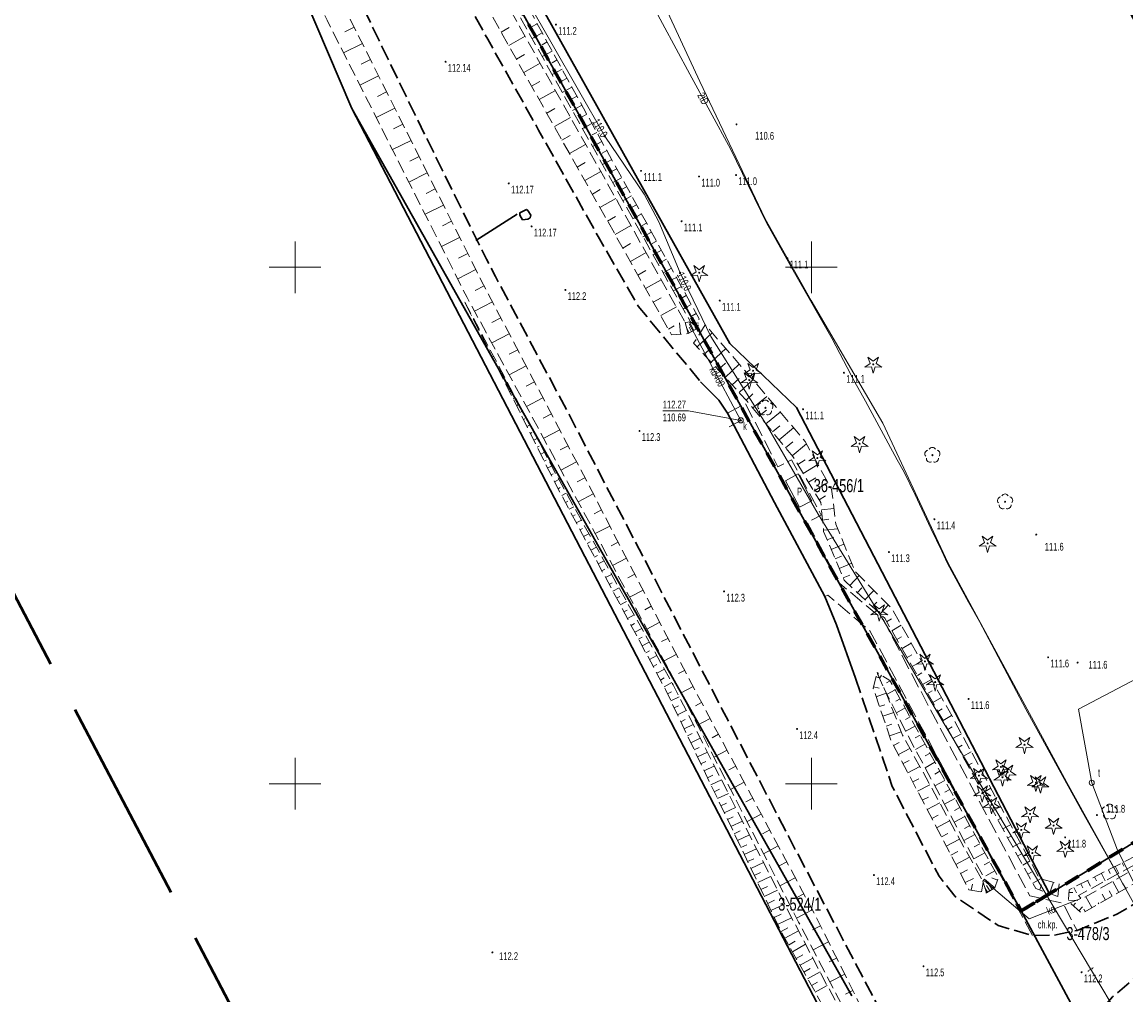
# Model space of a CAD drawing. Header units: metres. Extents: x 7531673 to 7533164, y 5721297 to 5724010.
# Tile 29 of 58: x 7532524 to 7532630, y 5722280 to 5722374. Entities that reach past the tile are written whole.
import ezdxf
from ezdxf.enums import TextEntityAlignment as Align

# ---------------------------------------------------------------- set-up
doc = ezdxf.new("R2010")
doc.units = ezdxf.units.M
for name, pattern in [('2_14', [1, -1]), ('2_KTJZ01', [2, 1.5, -0.5]), ('2_PTRW01', [1, 0.5, -0.5]), ('4_1', [0]), ('4_SUPK_01', [0]), ('4_SUPT_01', [0]), ('GAO', [2.5, 1.5, -1]), ('GDE', [0]), ('GUZ', [1, 0.5, -0.5]), ('L_0_05', [1.75, 1.25, -0.5]), ('L_0_06', [2, 1.5, -0.5]), ('L_0_09', [2.5, 2, -0.5])]:
    doc.linetypes.add(name, pattern=pattern)
doc.layers.get('0').update_dxf_attribs({"color": 252})
for name, color, linetype, lineweight in [('chodnik', 252, 'L_0_06', 18), ('Dzialki', 80, 'GDE', 30), ('EPGPO_L_0', 204, 'GAO', 70), ('jezdnia', 252, 'L_0_06', 18), ('k', 252, 'Continuous', 18), ('kraweznik', 252, 'Continuous', 25), ('KTJZ_L_0', 252, '2_KTJZ01', 18), ('Numery_dzialek', 80, 'Continuous', 30), ('odwodnienie_liniowe', 24, 'L_0_BB', 18), ('opis', 7, 'Continuous', 18), ('PTRW_L_1', 252, 'Continuous', 18), ('RTPW_T_0', 252, 'Continuous', 15), ('skarpa_nieumocniona', 252, 'L_0_05', 18), ('skarpa_umocniona', 252, 'Continuous', 18), ('SUPK_E_T_0', 24, 'Continuous', 15), ('SUPK_L_0', 24, '4_SUPK_01', 18), ('SUPT_E_T_0', 30, 'Continuous', 15), ('SUPT_L_0', 30, '4_SUPT_01', 18), ('SUTK_T_0', 252, 'Continuous', 18), ('SUTT_T_0', 30, 'Continuous', 18), ('SUUK_E_T_9', 34, 'Continuous', 15), ('SUUK_T_2', 34, 'Continuous', 18), ('SUUT_E_T_9', 30, 'Continuous', 15), ('SUUT_T_1', 30, 'Continuous', 18), ('SUXX_T_6', 7, 'Continuous', 18), ('Uzytki', 252, 'GUZ', 18), ('wiata_przystankowa', 7, 'Continuous', 18), ('wysokosci_naturalne', 7, 'Continuous', 18), ('wysokosci_sztuczne', 7, 'Continuous', 18)]:
    doc.layers.add(name, color=color, linetype=linetype, lineweight=lineweight)
doc.layers.add('zakres', color=7, linetype='L_0_09', lineweight=50, true_color=0xff05ff)
doc.styles.get("Standard").update_dxf_attribs({"font": 'arial.ttf'})
doc.linetypes.add('L_0_BB', pattern='A,-0.4,[5,113 e2 pomiar.shx,S=0.05,R=0,X=0,Y=0]', length=0.4)

# ---------------------------------------------------------------- blocks, each defined once
blk = doc.blocks.new('2_RTPW01')
at = {"linetype": 'Continuous'}
blk.add_circle((0, 0), 0.045, dxfattribs=at)
blk = doc.blocks.new('4_SUPS01_05')
at = {"linetype": 'Continuous'}
blk.add_circle((0, 0), 0.0625, dxfattribs=at)
blk = doc.blocks.new('4_SUPS01_07')
at = {"linetype": 'Continuous'}
blk.add_circle((0, 0), 0.0625, dxfattribs=at)
blk = doc.blocks.new('4_SUUS15_05')
at = {"linetype": 'Continuous'}
blk.add_circle((0, 0), 0.25, dxfattribs=at)
blk = doc.blocks.new('4_SUUS15_07')
at = {"linetype": 'Continuous'}
blk.add_circle((0, 0), 0.25, dxfattribs=at)
blk = doc.blocks.new('4_SUXX')
at = {"linetype": 'Continuous'}
blk.add_line((0, -0.25), (0, 0.25), dxfattribs=at)
blk = doc.blocks.new('L_0_BB_1')
at = {"color": 0, "linetype": 'Continuous', "lineweight": 13, "flags": 128}
blk.add_lwpolyline([(0, -0.5), (0, 0.5)], dxfattribs=at)
blk = doc.blocks.new('OBOP01_01')
at = {"linetype": 'Continuous', "lineweight": 18}
blk.add_hatch(color=0, dxfattribs=at).paths.add_polyline_path([(0, -0.1, 1), (0, 0.1, 1)])
at = {"color": 0, "linetype": 'Continuous', "lineweight": 18, "flags": 128}
blk.add_lwpolyline([(0, -1.74), (-0.35, -0.48), (-1.65, -0.54), (-0.57, 0.18), (-1.02, 1.4), (0, 0.6), (1.02, 1.4), (0.57, 0.18), (1.65, -0.54), (0.35, -0.48), (0, -1.74)], dxfattribs=at)
at = {"color": 0, "linetype": 'Continuous', "lineweight": 18}
blk.add_circle((0, 0), 0.1, dxfattribs=at)
blk = doc.blocks.new('OBOP02_01')
at = {"linetype": 'Continuous', "lineweight": 18}
blk.add_hatch(color=0, dxfattribs=at).paths.add_polyline_path([(0, -0.1, 1), (0, 0.1, 1)])
at = {"color": 0, "linetype": 'Continuous', "lineweight": 18}
blk.add_circle((0, 0), 0.1, dxfattribs=at)
for centre, radius, start, end in [((-0.77, 0.25), 0.7, 101.6336, 222.6627), ((0, 0.8), 0.7, 29.8459, 150.1541), ((0.77, 0.25), 0.7, 317.3373, 78.3664), ((-0.46, -0.64), 0.71, 174.3693, 292.5572), ((0.46, -0.64), 0.71, 247.4428, 5.6307)]:
    blk.add_arc(centre, radius, start, end, dxfattribs=at)
blk = doc.blocks.new('RTPW01')
at = {"linetype": 'Continuous', "lineweight": 13}
blk.add_hatch(color=0, dxfattribs=at).paths.add_polyline_path([(0, -0.09, 1), (0, 0.09, 1)])
at = {"color": 0, "linetype": 'Continuous', "lineweight": 13}
blk.add_circle((0, 0), 0.0906, dxfattribs=at)
blk = doc.blocks.new('RTPW02')
at = {"linetype": 'Continuous', "lineweight": 13}
blk.add_hatch(color=0, dxfattribs=at).paths.add_polyline_path([(0, -0.09, 1), (0, 0.09, 1)])
at = {"color": 0, "linetype": 'Continuous', "lineweight": 13}
blk.add_circle((0, 0), 0.0906, dxfattribs=at)

msp = doc.modelspace()

# ---------------------------------------------------------------- linework, layer by layer
at = {"layer": 'chodnik', "color": 252, "lineweight": 18, "flags": 128}
for points in [[(7532591.87, 5722335.89), (7532593.62, 5722336.81), (7532596.76, 5722330.68), (7532598.08, 5722331.36), (7532600.96, 5722325.99), (7532599.6, 5722325.29), (7532602.76, 5722319.39), (7532606.97, 5722315.86), (7532612.31, 5722305.7), (7532621.15, 5722289.15), (7532624.35, 5722288.45), (7532625.73, 5722285.81)], [(7532621.41, 5722285.3), (7532619.75, 5722288.42), (7532611.04, 5722304.76), (7532605.67, 5722314.82), (7532601.61, 5722318.25), (7532601.29, 5722318.12)]]:
    msp.add_lwpolyline(points, dxfattribs=at)
at = {"layer": 'Dzialki'}
for p, q in [((7532592.11, 5722342.63), (7532527.07, 5722458.84)), ((7532562.9, 5722391.02), (7532620.32, 5722287.7)), ((7532555.49, 5722365.36), (7532548.18, 5722382.52)), ((7532603.93, 5722279.47), (7532555.49, 5722365.36)), ((7532555.49, 5722365.36), (7532603.96, 5722272.23)), ((7532598.57, 5722336.41), (7532592.11, 5722342.63)), ((7532623.06, 5722289.36), (7532598.57, 5722336.41)), ((7532632.6, 5722295.14), (7532623.06, 5722289.36)), ((7532623.06, 5722289.36), (7532620.32, 5722287.7)), ((7532620.32, 5722287.7), (7532627.23, 5722274.86))]:
    msp.add_line(p, q, dxfattribs=at)
at = {"layer": 'EPGPO_L_0', "linetype": 'GAO'}
for p, q in [((7532562.9, 5722391.02), (7532620.32, 5722287.7)), ((7532620.32, 5722287.7), (7532736.44, 5722358.1)), ((7532623.06, 5722289.36), (7532620.32, 5722287.7))]:
    msp.add_line(p, q, dxfattribs=at)
at = {"layer": 'jezdnia', "color": 251, "lineweight": 30, "flags": 128}
for points in [[(7532144.01, 5723175.21), (7532155.76, 5723152.94), (7532168.7, 5723128.19), (7532182.31, 5723102.41), (7532194.47, 5723079.23), (7532202.46, 5723064.01), (7532210.49, 5723048.62), (7532221.06, 5723028.65), (7532227.64, 5723016.17), (7532246.34, 5722980.72), (7532257.79, 5722959.03), (7532270.63, 5722934.77), (7532282.33, 5722912.62), (7532295.34, 5722888.02), (7532312.1, 5722856.4), (7532321.26, 5722839.02), (7532331.45, 5722819.68), (7532342.89, 5722798.17), (7532354.92, 5722775.31), (7532372.54, 5722742.03), (7532384.06, 5722720.15), (7532394.1, 5722701.22), (7532400.58, 5722688.99), (7532401.01, 5722688.15), (7532412.82, 5722665.8), (7532424.3, 5722644.09), (7532435.61, 5722622.71), (7532446.73, 5722601.75), (7532458.11, 5722580.18), (7532470.06, 5722557.58), (7532482.2, 5722534.57), (7532492.66, 5722514.76), (7532501.35, 5722498.33), (7532513.72, 5722474.97), (7532523.07, 5722457.35), (7532533.17, 5722438.19), (7532544.39, 5722416.98), (7532555.35, 5722396.19), (7532555.41, 5722396.05), (7532559.52, 5722388.58), (7532564.33, 5722379.89), (7532564.69, 5722379.25), (7532568.67, 5722372.06), (7532573.59, 5722363.27), (7532579.36, 5722352.97), (7532583.23, 5722346.24), (7532589.26, 5722338.92)], [(7532617.08, 5722258.26), (7532614.15, 5722263.69), (7532608.62, 5722274.38), (7532604.74, 5722281.75), (7532598.63, 5722293.3), (7532591.34, 5722307.27), (7532584.12, 5722321.19), (7532576.54, 5722335.73), (7532569.41, 5722349.09), (7532568.55, 5722350.78), (7532565.6, 5722356.67), (7532560.78, 5722366.49), (7532556.81, 5722374.68), (7532556.51, 5722375.32), (7532552.38, 5722383.77), (7532548.35, 5722392.05), (7532548.26, 5722392.2), (7532537.21, 5722413.25), (7532526.05, 5722434.31), (7532515.77, 5722453.81), (7532506.62, 5722471.04), (7532493.84, 5722495.26), (7532485.47, 5722511.03), (7532474.97, 5722530.92), (7532462.83, 5722553.9), (7532450.84, 5722576.6), (7532439.72, 5722597.63), (7532428.42, 5722619), (7532417.29, 5722640.04), (7532405.47, 5722662.39), (7532394.18, 5722683.74), (7532376.97, 5722716.29), (7532365.35, 5722738.22), (7532359.68, 5722749.07), (7532347.98, 5722771.21), (7532335.72, 5722794.35), (7532324.06, 5722816.35), (7532314.09, 5722835.15), (7532304.88, 5722852.71), (7532288.18, 5722884.36), (7532275.18, 5722908.84), (7532263.14, 5722931.64), (7532250.74, 5722954.99), (7532238.99, 5722977.22), (7532220.85, 5723011.65), (7532214.02, 5723024.62), (7532203.45, 5723044.66), (7532195.36, 5723060.09), (7532187.44, 5723075.14), (7532175.36, 5723098.19), (7532161.65, 5723124.23), (7532148.64, 5723149.19), (7532136.91, 5723171.4)], [(7532604.28, 5722310.22), (7532607.84, 5722299.73), (7532612.36, 5722291.05), (7532613.94, 5722289.08), (7532618.08, 5722286.29), (7532621.41, 5722285.3), (7532623.56, 5722285.36), (7532625.73, 5722285.81), (7532629.66, 5722287.41), (7532637.6, 5722292.07), (7532646.23, 5722297.5)], [(7532648.8, 5722293.33), (7532640.39, 5722287.83), (7532633.76, 5722283.24), (7532629.19, 5722279.4), (7532627.59, 5722277.59), (7532626.76, 5722275.56), (7532626.4, 5722273.27), (7532626.49, 5722268.54), (7532627.13, 5722263.51), (7532627.54, 5722261.91), (7532628.61, 5722259.73)]]:
    msp.add_lwpolyline(points, dxfattribs=at)
at = {"layer": 'k', "linetype": 'Continuous', "lineweight": 18, "flags": 128}
for points in [[(7532550, 5722347.5), (7532550, 5722352.5)], [(7532600, 5722347.5), (7532600, 5722352.5)], [(7532547.5, 5722350), (7532552.5, 5722350)], [(7532597.5, 5722350), (7532602.5, 5722350)], [(7532550, 5722297.5), (7532550, 5722302.5)], [(7532600, 5722297.5), (7532600, 5722302.5)], [(7532547.5, 5722300), (7532552.5, 5722300)], [(7532597.5, 5722300), (7532602.5, 5722300)]]:
    msp.add_lwpolyline(points, dxfattribs=at)
at = {"layer": 'kraweznik', "color": 251, "linetype": 'Continuous', "lineweight": 30, "flags": 128}
for points in [[(7532572.4, 5722355.58), (7532571.77, 5722355.27), (7532571.76, 5722355.05), (7532572.03, 5722354.59), (7532572.53, 5722354.66), (7532572.77, 5722354.79), (7532572.82, 5722355.03), (7532572.55, 5722355.49), (7532572.4, 5722355.58)], [(7532589.26, 5722338.92), (7532591.05, 5722337.14), (7532591.87, 5722335.89), (7532596.43, 5722327.24), (7532601.29, 5722318.12), (7532602.45, 5722315.39), (7532604.28, 5722310.22)]]:
    msp.add_lwpolyline(points, dxfattribs=at)
at = {"layer": 'KTJZ_L_0', "color": 251, "linetype": '2_14', "lineweight": 30}
msp.add_line((7532571.52, 5722355.14), (7532567.51, 5722352.59), dxfattribs=at)
at = {"layer": 'PTRW_L_1', "linetype": '2_PTRW01'}
for p, q in [((7532592.81, 5722334.18), (7532593.26, 5722333.32)), ((7532593.26, 5722333.32), (7532593.72, 5722332.45))]:
    msp.add_line(p, q, dxfattribs=at)
at = {"layer": 'skarpa_nieumocniona', "color": 252, "lineweight": 18, "flags": 128}
for points in [[(7532606.27, 5722272.26), (7532607.18, 5722271.41), (7532607.78, 5722272.44), (7532600.4, 5722287.24), (7532588.01, 5722310.41), (7532577.92, 5722329.91), (7532568.24, 5722348.31), (7532555, 5722374.68), (7532546.99, 5722391.08), (7532535.69, 5722412.64), (7532524.62, 5722433.37), (7532514.36, 5722453.09), (7532505.08, 5722470.42), (7532492.45, 5722494.69), (7532484.04, 5722510.15), (7532473.5, 5722530.24), (7532461.41, 5722553.22), (7532449.63, 5722575.78), (7532438.3, 5722596.72), (7532427.16, 5722618.24), (7532415.99, 5722639.29), (7532404.12, 5722661.8), (7532392.81, 5722682.95), (7532375.65, 5722715.51), (7532363.55, 5722738.52), (7532361.45, 5722739.42), (7532361.63, 5722738.35), (7532374.01, 5722714.77), (7532391.22, 5722681.58), (7532402.52, 5722661.14), (7532414.46, 5722638.41), (7532425.78, 5722617.41), (7532437.01, 5722595.88), (7532448.27, 5722575.14), (7532460.32, 5722552.49), (7532471.84, 5722529.24), (7532482.5, 5722509.12), (7532490.64, 5722493.81), (7532503.85, 5722469.23), (7532512.46, 5722452.32), (7532523.17, 5722432.31), (7532533.9, 5722411.64), (7532545.49, 5722390.1), (7532553.1, 5722373.92), (7532566.66, 5722347.07), (7532576.39, 5722329.19), (7532586.88, 5722309.78), (7532598.76, 5722286.62)], [(7532587.78, 5722344.64), (7532588.07, 5722343.58), (7532586.46, 5722343.46), (7532565.98, 5722379.82), (7532556.7, 5722396.91), (7532545.81, 5722417.45), (7532534.56, 5722439.04), (7532524.49, 5722458.04), (7532514.99, 5722475.57), (7532502.66, 5722498.95), (7532494.09, 5722515.53), (7532483.66, 5722535.41), (7532471.24, 5722558.47), (7532459.61, 5722580.7), (7532448.07, 5722602.43), (7532437.11, 5722623.29), (7532425.8, 5722644.81), (7532414.1, 5722666.49), (7532402.43, 5722689.14), (7532400.77, 5722692.17), (7532401.1, 5722694.02), (7532402.14, 5722693.02), (7532403.54, 5722690.28), (7532415.61, 5722667.48), (7532427.01, 5722645.82), (7532438.74, 5722623.93), (7532449.47, 5722603.5), (7532460.87, 5722581.93), (7532472.57, 5722559.56), (7532484.89, 5722536.38), (7532495.25, 5722516.37), (7532504.46, 5722499.41), (7532516.35, 5722476.93), (7532525.97, 5722458.67), (7532535.6, 5722440.25), (7532547.35, 5722418.59), (7532558.02, 5722397.76), (7532567.73, 5722380.49)], [(7532588.31, 5722344.7), (7532589.01, 5722344.09), (7532589.13, 5722345.01), (7532569.19, 5722381.32), (7532559.8, 5722398.78), (7532548.48, 5722419.17), (7532536.59, 5722440.85), (7532528.69, 5722460.05), (7532517.89, 5722478.05), (7532505.98, 5722500.23), (7532496.29, 5722517), (7532486.8, 5722537.25), (7532474.19, 5722560.6), (7532462.38, 5722583.04), (7532450.83, 5722604.23), (7532440.21, 5722624.62), (7532428.03, 5722646.58), (7532416.93, 5722668.21), (7532404.8, 5722691.12), (7532403.44, 5722693.64), (7532402.09, 5722694.52), (7532402.48, 5722693.2), (7532403.95, 5722690.54), (7532415.93, 5722667.65), (7532427.35, 5722646.08), (7532439.12, 5722624.06), (7532449.97, 5722603.72), (7532461.36, 5722582.27), (7532473.16, 5722559.87), (7532485.47, 5722536.58), (7532495.73, 5722516.68), (7532504.85, 5722499.61), (7532516.86, 5722477.21), (7532526.43, 5722458.95), (7532536.11, 5722440.5), (7532547.74, 5722418.84), (7532558.88, 5722398.23), (7532568.14, 5722380.74)], [(7532605.96, 5722272.09), (7532606.16, 5722270.84), (7532605.22, 5722271.24), (7532597.05, 5722285.72), (7532585.87, 5722309.13), (7532575.39, 5722328.71), (7532566.35, 5722346.8), (7532575.83, 5722328.93), (7532586.61, 5722309.58), (7532598.4, 5722286.43)], [(7532623.86, 5722289.09), (7532624.01, 5722290.33), (7532622.1, 5722290.83), (7532613.62, 5722306.54), (7532607.83, 5722316.91), (7532604.23, 5722320.56), (7532602.38, 5722325.13), (7532601.95, 5722328.53), (7532599.4, 5722333.14), (7532594.51, 5722338.9), (7532589.72, 5722344.43), (7532588.6, 5722342.65), (7532593.79, 5722337.02), (7532598.22, 5722331.67), (7532600.91, 5722327.23), (7532601.19, 5722324.43), (7532603.17, 5722319.71), (7532607.1, 5722316.02), (7532612.72, 5722306.19), (7532621.73, 5722289.85)], [(7532616.6, 5722290.56), (7532616.97, 5722289.44), (7532615.26, 5722289.75), (7532607.72, 5722304.19), (7532606, 5722309.23), (7532606.36, 5722310.76), (7532607.09, 5722309.14), (7532608.84, 5722304.7)], [(7532617.76, 5722289.94), (7532616.78, 5722290.76), (7532609.2, 5722304.95), (7532607.09, 5722309.14), (7532606.36, 5722310.76), (7532607.61, 5722310.01), (7532610.12, 5722305.44), (7532618.12, 5722290.91)], [(7532643.18, 5722299.41), (7532642.5, 5722300.05), (7532634.16, 5722294.42), (7532624.96, 5722289.74), (7532624.9, 5722288.6), (7532626.19, 5722287.46), (7532635.62, 5722292.81), (7532644.36, 5722298.31), (7532643.63, 5722298.84), (7532634.7, 5722293.68), (7532626.16, 5722288.84), (7532625.88, 5722289.19), (7532634.49, 5722293.91)]]:
    msp.add_lwpolyline(points, close=True, dxfattribs=at)
at = {"layer": 'skarpa_nieumocniona', "color": 252, "linetype": 'Continuous', "lineweight": 18, "flags": 128}
for points in [[(7532555.73, 5722373.23), (7532554.82, 5722372.77)], [(7532569.95, 5722372.76), (7532570.75, 5722373.21)], [(7532573.45, 5722373.56), (7532572.95, 5722373.29)], [(7532570.69, 5722371.46), (7532572.28, 5722372.35)], [(7532573.93, 5722372.69), (7532572.95, 5722372.15)], [(7532556.52, 5722371.66), (7532554.7, 5722370.75)], [(7532574.41, 5722371.81), (7532573.92, 5722371.54)], [(7532574.89, 5722370.93), (7532573.93, 5722370.4)], [(7532557.3, 5722370.1), (7532556.4, 5722369.64)], [(7532571.43, 5722370.15), (7532572.22, 5722370.6)], [(7532575.37, 5722370.06), (7532574.89, 5722369.79)], [(7532572.16, 5722368.84), (7532573.75, 5722369.74)], [(7532575.86, 5722369.18), (7532574.9, 5722368.66)], [(7532558.09, 5722368.53), (7532556.28, 5722367.63)], [(7532572.9, 5722367.54), (7532573.69, 5722367.98)], [(7532576.34, 5722368.3), (7532575.86, 5722368.05)], [(7532558.87, 5722366.97), (7532557.97, 5722366.52)], [(7532573.64, 5722366.23), (7532575.21, 5722367.12)], [(7532576.82, 5722367.43), (7532575.88, 5722366.91)], [(7532577.3, 5722366.55), (7532576.83, 5722366.3)], [(7532577.78, 5722365.68), (7532576.86, 5722365.17)], [(7532559.66, 5722365.41), (7532557.86, 5722364.5)], [(7532574.37, 5722364.92), (7532575.16, 5722365.37)], [(7532575.11, 5722363.62), (7532576.67, 5722364.5)], [(7532578.26, 5722364.8), (7532577.8, 5722364.55)], [(7532560.44, 5722363.84), (7532559.54, 5722363.39)], [(7532578.74, 5722363.92), (7532577.83, 5722363.42)], [(7532575.84, 5722362.31), (7532576.63, 5722362.75)], [(7532579.22, 5722363.05), (7532578.77, 5722362.8)], [(7532561.23, 5722362.28), (7532559.44, 5722361.38)], [(7532576.58, 5722361), (7532578.14, 5722361.88)], [(7532579.71, 5722362.17), (7532578.81, 5722361.68)], [(7532580.19, 5722361.29), (7532579.74, 5722361.05)], [(7532562.01, 5722360.71), (7532561.12, 5722360.26)], [(7532580.67, 5722360.42), (7532579.79, 5722359.93)], [(7532562.8, 5722359.15), (7532561.01, 5722358.25)], [(7532577.32, 5722359.7), (7532578.09, 5722360.13)], [(7532578.05, 5722358.39), (7532579.6, 5722359.26)], [(7532581.15, 5722359.54), (7532580.71, 5722359.3)], [(7532581.63, 5722358.66), (7532580.76, 5722358.19)], [(7532563.58, 5722357.59), (7532562.69, 5722357.14)], [(7532578.79, 5722357.08), (7532579.56, 5722357.52)], [(7532582.11, 5722357.79), (7532581.68, 5722357.55)], [(7532564.37, 5722356.02), (7532562.59, 5722355.13)], [(7532579.53, 5722355.78), (7532581.07, 5722356.64)], [(7532582.59, 5722356.91), (7532581.74, 5722356.44)], [(7532583.08, 5722356.03), (7532582.65, 5722355.8)], [(7532580.26, 5722354.47), (7532581.03, 5722354.9)], [(7532583.56, 5722355.16), (7532582.72, 5722354.7)], [(7532565.15, 5722354.46), (7532564.27, 5722354.01)], [(7532581, 5722353.16), (7532582.53, 5722354.03)], [(7532584.04, 5722354.28), (7532583.62, 5722354.05)], [(7532565.94, 5722352.89), (7532564.17, 5722352.01)], [(7532584.52, 5722353.4), (7532583.69, 5722352.95)], [(7532581.73, 5722351.85), (7532582.5, 5722352.29)], [(7532585, 5722352.53), (7532584.59, 5722352.3)], [(7532585.48, 5722351.65), (7532584.67, 5722351.2)], [(7532566.73, 5722351.33), (7532565.84, 5722350.89)], [(7532582.47, 5722350.55), (7532584, 5722351.41)], [(7532585.96, 5722350.77), (7532585.56, 5722350.55)], [(7532567.51, 5722349.77), (7532565.75, 5722348.88)], [(7532583.21, 5722349.24), (7532583.97, 5722349.67)], [(7532586.44, 5722349.9), (7532585.65, 5722349.46)], [(7532583.94, 5722347.93), (7532585.46, 5722348.79)], [(7532586.93, 5722349.02), (7532586.53, 5722348.8)], [(7532568.3, 5722348.2), (7532567.43, 5722347.75)], [(7532587.41, 5722348.14), (7532586.62, 5722347.71)], [(7532566.41, 5722346.67), (7532566.41, 5722346.67)], [(7532569.11, 5722346.66), (7532567.38, 5722345.75)], [(7532584.68, 5722346.63), (7532585.44, 5722347.05)], [(7532587.89, 5722347.27), (7532587.5, 5722347.05)], [(7532588.37, 5722346.39), (7532587.6, 5722345.97)], [(7532566.75, 5722346), (7532566.75, 5722346)], [(7532567.09, 5722345.33), (7532567.12, 5722345.34)], [(7532585.42, 5722345.32), (7532586.93, 5722346.17)], [(7532588.85, 5722345.51), (7532588.47, 5722345.31)], [(7532567.42, 5722344.65), (7532567.45, 5722344.67)], [(7532569.93, 5722345.11), (7532569.07, 5722344.66)], [(7532586.15, 5722344.01), (7532586.7, 5722344.32)], [(7532587.33, 5722343.53), (7532587.24, 5722344.63)], [(7532589.08, 5722344.59), (7532588.33, 5722344.68)], [(7532567.76, 5722343.98), (7532567.82, 5722344.02)], [(7532568.09, 5722343.31), (7532568.13, 5722343.33)], [(7532570.74, 5722343.56), (7532569.06, 5722342.67)], [(7532588.94, 5722342.28), (7532590.4, 5722343.64)], [(7532568.43, 5722342.64), (7532568.53, 5722342.69)], [(7532589.61, 5722341.55), (7532590.34, 5722342.22)], [(7532590.29, 5722340.81), (7532591.71, 5722342.13)], [(7532568.76, 5722341.97), (7532568.82, 5722342)], [(7532569.1, 5722341.3), (7532569.23, 5722341.37)], [(7532571.56, 5722342.01), (7532570.72, 5722341.57)], [(7532569.43, 5722340.63), (7532569.51, 5722340.67)], [(7532569.77, 5722339.96), (7532569.93, 5722340.04)], [(7532572.37, 5722340.46), (7532570.73, 5722339.6)], [(7532590.97, 5722340.08), (7532591.67, 5722340.72)], [(7532591.65, 5722339.34), (7532593.02, 5722340.61)], [(7532570.1, 5722339.29), (7532570.19, 5722339.33)], [(7532573.19, 5722338.91), (7532572.38, 5722338.49)], [(7532592.33, 5722338.61), (7532593, 5722339.23)], [(7532593.01, 5722337.87), (7532594.33, 5722339.1)], [(7532570.44, 5722338.62), (7532570.64, 5722338.72)], [(7532570.77, 5722337.95), (7532570.88, 5722338)], [(7532571.11, 5722337.28), (7532571.34, 5722337.39)], [(7532574, 5722337.36), (7532572.4, 5722336.52)], [(7532593.68, 5722337.14), (7532594.33, 5722337.74)], [(7532594.33, 5722336.38), (7532595.69, 5722337.5)], [(7532571.44, 5722336.6), (7532571.57, 5722336.67)], [(7532571.78, 5722335.93), (7532572.04, 5722336.07)], [(7532574.82, 5722335.81), (7532574.03, 5722335.4)], [(7532594.96, 5722335.6), (7532595.65, 5722336.17)], [(7532595.6, 5722334.83), (7532596.99, 5722335.98)], [(7532572.12, 5722335.26), (7532572.26, 5722335.33)], [(7532572.45, 5722334.59), (7532572.75, 5722334.74)], [(7532596.24, 5722334.06), (7532596.94, 5722334.64)], [(7532572.79, 5722333.92), (7532572.94, 5722334)], [(7532575.63, 5722334.26), (7532574.08, 5722333.45)], [(7532596.88, 5722333.29), (7532598.28, 5722334.45)], [(7532573.12, 5722333.25), (7532573.45, 5722333.41)], [(7532573.46, 5722332.58), (7532573.63, 5722332.67)], [(7532576.45, 5722332.72), (7532575.68, 5722332.31)], [(7532597.51, 5722332.52), (7532598.22, 5722333.11)], [(7532598.15, 5722331.75), (7532599.53, 5722332.89)], [(7532573.79, 5722331.91), (7532574.15, 5722332.09)], [(7532598.68, 5722330.9), (7532599.41, 5722331.35)], [(7532574.13, 5722331.24), (7532574.32, 5722331.33)], [(7532574.46, 5722330.57), (7532574.86, 5722330.76)], [(7532577.26, 5722331.17), (7532575.75, 5722330.37)], [(7532599.2, 5722330.05), (7532600.63, 5722330.92)], [(7532574.8, 5722329.9), (7532575, 5722330)], [(7532575.13, 5722329.22), (7532575.56, 5722329.44)], [(7532578.07, 5722329.62), (7532577.33, 5722329.23)], [(7532599.72, 5722329.19), (7532600.42, 5722329.62)], [(7532575.47, 5722328.56), (7532575.69, 5722328.67)], [(7532575.83, 5722327.89), (7532576.27, 5722328.13)], [(7532600.24, 5722328.34), (7532601.6, 5722329.17)], [(7532576.18, 5722327.23), (7532576.41, 5722327.36)], [(7532578.88, 5722328.06), (7532577.41, 5722327.3)], [(7532600.75, 5722327.48), (7532601.37, 5722327.86)], [(7532576.53, 5722326.57), (7532577, 5722326.82)], [(7532576.89, 5722325.91), (7532577.13, 5722326.04)], [(7532579.68, 5722326.51), (7532578.96, 5722326.14)], [(7532600.98, 5722326.53), (7532602.19, 5722326.65)], [(7532577.24, 5722325.25), (7532577.73, 5722325.51)], [(7532580.48, 5722324.95), (7532579.07, 5722324.22)], [(7532601.08, 5722325.53), (7532601.7, 5722325.6)], [(7532577.6, 5722324.59), (7532577.85, 5722324.72)], [(7532577.95, 5722323.93), (7532578.46, 5722324.2)], [(7532601.17, 5722324.54), (7532602.56, 5722324.68)], [(7532601.53, 5722323.61), (7532602.16, 5722323.87)], [(7532578.3, 5722323.27), (7532578.57, 5722323.41)], [(7532578.66, 5722322.6), (7532579.19, 5722322.89)], [(7532581.29, 5722323.4), (7532580.6, 5722323.04)], [(7532601.92, 5722322.69), (7532603.16, 5722323.21)], [(7532579.01, 5722321.94), (7532579.29, 5722322.09)], [(7532582.09, 5722321.85), (7532580.74, 5722321.14)], [(7532602.3, 5722321.77), (7532602.92, 5722322.02)], [(7532579.37, 5722321.28), (7532579.92, 5722321.58)], [(7532579.72, 5722320.62), (7532580, 5722320.77)], [(7532602.69, 5722320.84), (7532603.91, 5722321.35)], [(7532580.07, 5722319.96), (7532580.65, 5722320.27)], [(7532582.9, 5722320.29), (7532582.23, 5722319.95)], [(7532603.08, 5722319.92), (7532603.71, 5722320.19)], [(7532603.73, 5722319.18), (7532604.63, 5722320.15)], [(7532580.43, 5722319.3), (7532580.72, 5722319.46)], [(7532580.78, 5722318.64), (7532581.38, 5722318.96)], [(7532583.7, 5722318.74), (7532582.4, 5722318.06)], [(7532604.46, 5722318.5), (7532604.9, 5722318.97)], [(7532605.19, 5722317.81), (7532606.04, 5722318.72)], [(7532581.14, 5722317.98), (7532581.44, 5722318.14)], [(7532581.49, 5722317.31), (7532582.11, 5722317.65)], [(7532605.92, 5722317.13), (7532606.33, 5722317.57)], [(7532581.84, 5722316.65), (7532582.16, 5722316.82)], [(7532584.5, 5722317.18), (7532583.87, 5722316.85)], [(7532606.65, 5722316.45), (7532607.44, 5722317.3)], [(7532582.2, 5722315.99), (7532582.84, 5722316.34)], [(7532582.55, 5722315.33), (7532582.88, 5722315.51)], [(7532585.31, 5722315.63), (7532584.06, 5722314.98)], [(7532607.29, 5722315.69), (7532607.75, 5722315.96)], [(7532607.78, 5722314.82), (7532608.7, 5722315.35)], [(7532582.9, 5722314.67), (7532583.57, 5722315.03)], [(7532583.26, 5722314.01), (7532583.6, 5722314.19)], [(7532583.61, 5722313.35), (7532584.3, 5722313.72)], [(7532586.11, 5722314.07), (7532585.5, 5722313.76)], [(7532608.28, 5722313.96), (7532608.73, 5722314.22)], [(7532608.78, 5722313.09), (7532609.67, 5722313.6)], [(7532583.97, 5722312.69), (7532584.32, 5722312.87)], [(7532584.32, 5722312.02), (7532585.04, 5722312.41)], [(7532586.92, 5722312.52), (7532585.73, 5722311.9)], [(7532609.27, 5722312.22), (7532609.72, 5722312.47)], [(7532584.67, 5722311.36), (7532585.04, 5722311.56)], [(7532585.03, 5722310.7), (7532585.77, 5722311.1)], [(7532609.77, 5722311.35), (7532610.65, 5722311.86)], [(7532585.38, 5722310.04), (7532585.76, 5722310.24)], [(7532587.72, 5722310.97), (7532587.14, 5722310.66)], [(7532606.26, 5722310.35), (7532606.58, 5722310.27)], [(7532606.79, 5722310.5), (7532606.61, 5722310.2)], [(7532607.63, 5722309.97), (7532607.26, 5722309.77)], [(7532610.27, 5722310.48), (7532610.7, 5722310.73)], [(7532610.76, 5722309.62), (7532611.62, 5722310.11)], [(7532585.74, 5722309.38), (7532586.5, 5722309.79)], [(7532586.07, 5722308.71), (7532586.47, 5722308.9)], [(7532588.54, 5722309.42), (7532587.38, 5722308.8)], [(7532606.03, 5722309.37), (7532606.56, 5722309.25)], [(7532608.11, 5722309.09), (7532607.33, 5722308.67)], [(7532611.26, 5722308.75), (7532611.69, 5722308.99)], [(7532586.39, 5722308.03), (7532587.2, 5722308.42)], [(7532589.36, 5722307.87), (7532588.77, 5722307.56)], [(7532606.27, 5722308.42), (7532607.24, 5722308.76)], [(7532608.59, 5722308.22), (7532608.19, 5722307.99)], [(7532611.76, 5722307.88), (7532612.6, 5722308.36)], [(7532586.72, 5722307.36), (7532587.13, 5722307.55)], [(7532587.04, 5722306.68), (7532587.88, 5722307.08)], [(7532606.6, 5722307.48), (7532607.1, 5722307.65)], [(7532606.92, 5722306.53), (7532607.98, 5722306.89)], [(7532609.07, 5722307.34), (7532608.23, 5722306.88)], [(7532612.25, 5722307.01), (7532612.67, 5722307.25)], [(7532587.36, 5722306), (7532587.79, 5722306.21)], [(7532587.69, 5722305.32), (7532588.56, 5722305.74)], [(7532590.19, 5722306.33), (7532588.98, 5722305.68)], [(7532607.24, 5722305.59), (7532607.79, 5722305.77)], [(7532609.56, 5722306.47), (7532609.12, 5722306.22)], [(7532612.75, 5722306.14), (7532613.58, 5722306.6)], [(7532588.01, 5722304.65), (7532588.46, 5722304.86)], [(7532591.01, 5722304.79), (7532590.39, 5722304.46)], [(7532607.57, 5722304.64), (7532608.71, 5722305.03)], [(7532610.04, 5722305.59), (7532609.13, 5722305.09)], [(7532610.52, 5722304.71), (7532610.06, 5722304.46)], [(7532613.23, 5722305.27), (7532613.64, 5722305.5)], [(7532613.71, 5722304.39), (7532614.53, 5722304.84)], [(7532588.33, 5722303.97), (7532589.24, 5722304.41)], [(7532607.96, 5722303.72), (7532608.51, 5722304.01)], [(7532611, 5722303.84), (7532610.07, 5722303.32)], [(7532614.2, 5722303.52), (7532614.6, 5722303.74)], [(7532588.66, 5722303.29), (7532589.12, 5722303.52)], [(7532588.98, 5722302.62), (7532589.93, 5722303.07)], [(7532591.84, 5722303.25), (7532590.57, 5722302.57)], [(7532608.43, 5722302.84), (7532609.54, 5722303.42)], [(7532611.49, 5722302.96), (7532611.01, 5722302.7)], [(7532614.68, 5722302.64), (7532615.48, 5722303.08)], [(7532589.3, 5722301.94), (7532589.78, 5722302.17)], [(7532589.63, 5722301.26), (7532590.61, 5722301.73)], [(7532592.67, 5722301.7), (7532592.02, 5722301.36)], [(7532608.89, 5722301.95), (7532609.46, 5722302.25)], [(7532609.35, 5722301.06), (7532610.5, 5722301.67)], [(7532611.97, 5722302.09), (7532611.01, 5722301.56)], [(7532615.16, 5722301.77), (7532615.56, 5722301.99)], [(7532589.95, 5722300.59), (7532590.45, 5722300.83)], [(7532590.27, 5722299.91), (7532591.29, 5722300.39)], [(7532609.81, 5722300.18), (7532610.4, 5722300.48)], [(7532612.45, 5722301.21), (7532611.97, 5722300.94)], [(7532615.65, 5722300.89), (7532616.43, 5722301.32)], [(7532590.59, 5722299.23), (7532591.11, 5722299.48)], [(7532593.49, 5722300.16), (7532592.17, 5722299.45)], [(7532610.28, 5722299.29), (7532611.47, 5722299.91)], [(7532612.93, 5722300.33), (7532611.95, 5722299.79)], [(7532613.42, 5722299.46), (7532612.92, 5722299.19)], [(7532616.13, 5722300.01), (7532616.52, 5722300.23)], [(7532616.61, 5722299.14), (7532617.38, 5722299.56)], [(7532590.92, 5722298.56), (7532591.97, 5722299.06)], [(7532594.32, 5722298.62), (7532593.64, 5722298.26)], [(7532610.74, 5722298.4), (7532611.34, 5722298.72)], [(7532613.9, 5722298.58), (7532612.9, 5722298.03)], [(7532617.1, 5722298.26), (7532617.48, 5722298.47)], [(7532591.24, 5722297.88), (7532591.77, 5722298.13)], [(7532591.56, 5722297.2), (7532592.65, 5722297.72)], [(7532611.2, 5722297.52), (7532612.43, 5722298.16)], [(7532614.38, 5722297.71), (7532613.87, 5722297.43)], [(7532617.58, 5722297.39), (7532618.33, 5722297.8)], [(7532591.89, 5722296.53), (7532592.44, 5722296.79)], [(7532592.21, 5722295.85), (7532593.33, 5722296.38)], [(7532595.14, 5722297.07), (7532593.77, 5722296.34)], [(7532611.66, 5722296.63), (7532612.29, 5722296.96)], [(7532612.13, 5722295.74), (7532613.39, 5722296.4)], [(7532614.86, 5722296.83), (7532613.84, 5722296.27)], [(7532618.06, 5722296.51), (7532618.43, 5722296.72)], [(7532592.53, 5722295.17), (7532593.1, 5722295.44)], [(7532592.86, 5722294.5), (7532594.01, 5722295.05)], [(7532595.97, 5722295.53), (7532595.27, 5722295.16)], [(7532612.59, 5722294.86), (7532613.23, 5722295.19)], [(7532615.83, 5722295.08), (7532614.78, 5722294.5)], [(7532615.35, 5722295.95), (7532614.83, 5722295.67)], [(7532618.54, 5722295.64), (7532619.28, 5722296.04)], [(7532593.18, 5722293.82), (7532593.76, 5722294.1)], [(7532596.79, 5722293.99), (7532595.37, 5722293.22)], [(7532613.05, 5722293.97), (7532614.35, 5722294.65)], [(7532616.31, 5722294.2), (7532615.78, 5722293.91)], [(7532619.03, 5722294.76), (7532619.39, 5722294.96)], [(7532619.51, 5722293.89), (7532620.23, 5722294.28)], [(7532593.5, 5722293.14), (7532594.69, 5722293.71)], [(7532613.51, 5722293.09), (7532614.18, 5722293.43)], [(7532613.98, 5722292.2), (7532615.32, 5722292.9)], [(7532616.79, 5722293.33), (7532615.72, 5722292.74)], [(7532619.99, 5722293.01), (7532620.35, 5722293.21)], [(7532593.83, 5722292.47), (7532594.43, 5722292.75)], [(7532594.15, 5722291.79), (7532595.37, 5722292.37)], [(7532597.62, 5722292.44), (7532596.89, 5722292.06)], [(7532617.28, 5722292.45), (7532616.74, 5722292.15)], [(7532620.48, 5722292.13), (7532621.18, 5722292.53)], [(7532629.43, 5722292.01), (7532629.77, 5722291.33)], [(7532630.1, 5722292.35), (7532630.26, 5722292.02)], [(7532594.47, 5722291.11), (7532595.09, 5722291.41)], [(7532594.8, 5722290.43), (7532596.05, 5722291.03)], [(7532598.44, 5722290.9), (7532596.96, 5722290.11)], [(7532614.44, 5722291.31), (7532615.12, 5722291.67)], [(7532614.9, 5722290.43), (7532615.69, 5722290.84)], [(7532617.76, 5722291.57), (7532616.9, 5722291.1)], [(7532618.04, 5722290.68), (7532617.47, 5722290.89)], [(7532620.96, 5722291.26), (7532621.31, 5722291.45)], [(7532621.44, 5722290.38), (7532622.2, 5722290.8)], [(7532627.42, 5722290.99), (7532627.61, 5722290.62)], [(7532628.09, 5722291.33), (7532628.46, 5722290.61)], [(7532628.76, 5722291.67), (7532628.94, 5722291.32)], [(7532595.12, 5722289.76), (7532595.76, 5722290.06)], [(7532595.44, 5722289.08), (7532596.73, 5722289.7)], [(7532615.49, 5722289.71), (7532615.59, 5722290.27)], [(7532616.47, 5722289.53), (7532616.64, 5722290.45)], [(7532622.11, 5722289.72), (7532622.29, 5722290.23)], [(7532623.05, 5722289.38), (7532623.44, 5722290.48)], [(7532625.42, 5722289.97), (7532625.68, 5722289.45)], [(7532626.09, 5722290.31), (7532626.29, 5722289.92)], [(7532626.75, 5722290.65), (7532627.04, 5722290.09)], [(7532629.13, 5722289.12), (7532628.83, 5722289.65)], [(7532629.78, 5722289.49), (7532629.18, 5722290.55)], [(7532630.44, 5722289.86), (7532630.13, 5722290.39)], [(7532595.77, 5722288.4), (7532596.42, 5722288.72)], [(7532599.27, 5722289.36), (7532598.52, 5722288.95)], [(7532624.91, 5722288.75), (7532625.8, 5722288.7)], [(7532624.95, 5722289.49), (7532625.32, 5722289.47)], [(7532627.17, 5722288.01), (7532626.57, 5722289.07)], [(7532628.48, 5722288.75), (7532628.16, 5722289.31)], [(7532596.09, 5722287.73), (7532597.41, 5722288.36)], [(7532600.09, 5722287.81), (7532598.56, 5722287)], [(7532625.35, 5722288.2), (7532625.58, 5722288.45)], [(7532625.91, 5722287.7), (7532626.27, 5722288.09)], [(7532626.52, 5722287.64), (7532626.39, 5722287.87)], [(7532627.83, 5722288.38), (7532627.77, 5722288.48)], [(7532596.41, 5722287.05), (7532597.08, 5722287.37)], [(7532596.73, 5722286.37), (7532598.09, 5722287.02)], [(7532597.06, 5722285.7), (7532597.72, 5722286.07)], [(7532597.43, 5722285.05), (7532598.74, 5722285.78)], [(7532600.89, 5722286.26), (7532600.12, 5722285.87)], [(7532597.8, 5722284.39), (7532598.44, 5722284.76)], [(7532598.17, 5722283.74), (7532599.44, 5722284.46)], [(7532601.67, 5722284.69), (7532600.16, 5722283.94)], [(7532598.53, 5722283.09), (7532599.16, 5722283.44)], [(7532598.9, 5722282.43), (7532600.14, 5722283.13)], [(7532602.45, 5722283.12), (7532601.71, 5722282.76)], [(7532599.27, 5722281.78), (7532599.88, 5722282.12)], [(7532599.64, 5722281.13), (7532600.84, 5722281.8)], [(7532603.23, 5722281.56), (7532601.78, 5722280.84)], [(7532600.01, 5722280.47), (7532600.6, 5722280.81)], [(7532600.38, 5722279.82), (7532601.54, 5722280.47)], [(7532604.01, 5722279.99), (7532603.31, 5722279.64)]]:
    msp.add_lwpolyline(points, dxfattribs=at)
at = {"layer": 'skarpa_umocniona', "color": 252, "linetype": 'Continuous', "lineweight": 18, "flags": 128}
for points in [[(7532588.31, 5722344.7), (7532587.78, 5722344.64), (7532588.07, 5722343.58), (7532589.01, 5722344.09)], [(7532616.78, 5722290.76), (7532616.6, 5722290.56), (7532616.97, 5722289.44), (7532617.76, 5722289.94)]]:
    msp.add_lwpolyline(points, close=True, dxfattribs=at)
for points in [[(7532588.4, 5722343.76), (7532588.16, 5722344.21)], [(7532588.62, 5722343.88), (7532588.19, 5722344.68)], [(7532588.84, 5722344), (7532588.72, 5722344.23)], [(7532588.18, 5722343.64), (7532587.93, 5722344.11)], [(7532617.07, 5722289.51), (7532616.8, 5722289.94)], [(7532617.28, 5722289.64), (7532616.97, 5722290.14)], [(7532617.5, 5722289.77), (7532616.99, 5722290.59)], [(7532617.71, 5722289.91), (7532617.65, 5722289.99)]]:
    msp.add_lwpolyline(points, dxfattribs=at)
at = {"layer": 'SUPK_L_0', "linetype": '4_SUPK_01'}
for p, q in [((7532593.16, 5722335.18), (7532588.18, 5722344.52)), ((7532592.27, 5722334.67), (7532593.16, 5722335.18)), ((7532621.08, 5722286.93), (7532616.75, 5722290.6)), ((7532626.1, 5722288.91), (7532621.08, 5722286.93))]:
    msp.add_line(p, q, dxfattribs=at)
at = {"layer": 'SUPK_L_0', "linetype": '4_1'}
for p, q in [((7532593.16, 5722335.18), (7532588.18, 5722344.52)), ((7532592.27, 5722334.67), (7532593.16, 5722335.18)), ((7532621.08, 5722286.93), (7532616.75, 5722290.6)), ((7532626.1, 5722288.91), (7532621.08, 5722286.93))]:
    msp.add_line(p, q, dxfattribs=at)
at = {"layer": 'SUPT_L_0', "linetype": '4_SUPT_01'}
for p, q in [((7532569.62, 5722380.81), (7532579.99, 5722362.68)), ((7532582.85, 5722378.64), (7532588.24, 5722368.7)), ((7532584.99, 5722377.1), (7532589.2, 5722367.99)), ((7532588.24, 5722368.7), (7532592.18, 5722361.47)), ((7532589.2, 5722367.99), (7532595.54, 5722354.67)), ((7532579.99, 5722362.68), (7532583.8, 5722357.06)), ((7532592.18, 5722361.47), (7532595.64, 5722354.29)), ((7532583.8, 5722357.06), (7532585.24, 5722354.38)), ((7532585.24, 5722354.38), (7532587.29, 5722349.45)), ((7532595.54, 5722354.67), (7532599.99, 5722346.79)), ((7532595.64, 5722354.29), (7532598.38, 5722349.47)), ((7532587.29, 5722349.45), (7532590.25, 5722343.31)), ((7532598.38, 5722349.47), (7532602.03, 5722343.07)), ((7532599.99, 5722346.79), (7532606.91, 5722334.92)), ((7532590.25, 5722343.31), (7532595.74, 5722334.57)), ((7532602.03, 5722343.07), (7532604.2, 5722338.86)), ((7532604.2, 5722338.86), (7532605.24, 5722337.05)), ((7532605.24, 5722337.05), (7532607.2, 5722333.4)), ((7532595.74, 5722334.57), (7532600.65, 5722326.1)), ((7532606.91, 5722334.92), (7532613.23, 5722321.41)), ((7532607.2, 5722333.4), (7532608.31, 5722331.36)), ((7532608.31, 5722331.36), (7532609, 5722330.17)), ((7532609, 5722330.17), (7532610.04, 5722327.97)), ((7532610.04, 5722327.97), (7532611.56, 5722324.7)), ((7532600.65, 5722326.1), (7532606.94, 5722315.87)), ((7532611.56, 5722324.7), (7532612.63, 5722322.52)), ((7532612.63, 5722322.52), (7532613.18, 5722321.32)), ((7532613.18, 5722321.32), (7532615.23, 5722317.58)), ((7532613.23, 5722321.41), (7532624.75, 5722300.12)), ((7532615.23, 5722317.58), (7532616.28, 5722315.7)), ((7532606.94, 5722315.87), (7532612.76, 5722305.98)), ((7532616.28, 5722315.7), (7532620.78, 5722307.23)), ((7532625.88, 5722307.22), (7532639.35, 5722314.33)), ((7532620.78, 5722307.23), (7532624.01, 5722301.34)), ((7532627.15, 5722300.1), (7532625.88, 5722307.22)), ((7532612.76, 5722305.98), (7532621.52, 5722291.36)), ((7532624.01, 5722301.34), (7532626.26, 5722297.24)), ((7532624.75, 5722300.12), (7532630.25, 5722290.17)), ((7532629.63, 5722293.59), (7532627.15, 5722300.1)), ((7532626.26, 5722297.24), (7532630.25, 5722290.17)), ((7532633.82, 5722285.24), (7532629.63, 5722293.59)), ((7532621.52, 5722291.36), (7532630.35, 5722276.52)), ((7532630.25, 5722290.17), (7532633.7, 5722283.93))]:
    msp.add_line(p, q, dxfattribs=at)
at = {"layer": 'SUTK_T_0', "linetype": 'Continuous'}
for p in [(7532585.61, 5722336.09), (7532593.16, 5722335.18)]:
    msp.add_line(p, (7532588.11, 5722336.09), dxfattribs=at)
at = {"layer": 'Uzytki'}
for p, q in [((7532620.32, 5722287.7), (7532562.9, 5722391.02)), ((7532548.18, 5722382.52), (7532555.49, 5722365.36)), ((7532555.49, 5722365.36), (7532603.96, 5722272.23)), ((7532632.6, 5722295.14), (7532620.32, 5722287.7))]:
    msp.add_line(p, q, dxfattribs=at)
at = {"layer": 'wiata_przystankowa', "color": 252, "linetype": 'Continuous', "lineweight": 18, "flags": 128}
msp.add_lwpolyline([(7532598.85, 5722326.78), (7532600.04, 5722327.38), (7532598.71, 5722330), (7532597.48, 5722329.34), (7532598.85, 5722326.78)], dxfattribs=at)
at = {"layer": 'wysokosci_naturalne', "color": 252}
for p in [(7532575.26, 5722373.48), (7532583.51, 5722359.33), (7532589.13, 5722358.78), (7532592.71, 5722358.92), (7532587.43, 5722354.45), (7532597.68, 5722350.87), (7532576.18, 5722347.8), (7532591.13, 5722346.77), (7532603.15, 5722339.79), (7532599.2, 5722336.25), (7532583.36, 5722334.16), (7532611.92, 5722325.61), (7532607.51, 5722322.43), (7532591.55, 5722318.62), (7532622.93, 5722312.24), (7532615.22, 5722308.21), (7532598.61, 5722305.31), (7532624.58, 5722294.81), (7532606.06, 5722291.16), (7532610.86, 5722282.34), (7532626.17, 5722281.76)]:
    msp.add_point(p, dxfattribs=at)
at = {"layer": 'wysokosci_sztuczne', "color": 252}
for p in [(7532564.58, 5722369.89), (7532570.7, 5722358.11), (7532572.91, 5722353.95)]:
    msp.add_point(p, dxfattribs=at)
at = {"layer": 'zakres', "color": 6, "lineweight": 50, "ltscale": 10}
msp.add_lwpolyline([(7531711.14, 5723861.32), (7531927.66, 5723451.28), (7532248.91, 5722837.99), (7532655.42, 5722066.69), (7533061.63, 5721296.9), (7533163.78, 5721347.42), (7533045.85, 5721572.87), (7532868.05, 5721917.16), (7532735.17, 5722175.75), (7532682.94, 5722276.17), (7532755.64, 5722321.46), (7532723.06, 5722383.63), (7532650.28, 5722338.29), (7532322.07, 5722954.54), (7532208.28, 5723169.59), (7531836.58, 5723882.95), (7531911.57, 5723950.84), (7531857.88, 5724010.14), (7531797.9, 5723955.84), (7531782.57, 5723984.68), (7531673.37, 5723932.85)], close=True, dxfattribs=at)

# ---------------------------------------------------------------- block references
at = {"color": 74, "linetype": 'Continuous', "xscale": 0.5, "yscale": 0.5, "zscale": 0.5}
for name, p in [('OBOP01_01', (7532589.14, 5722349.46)), ('OBOP01_01', (7532605.99, 5722340.6)), ('OBOP01_01', (7532594.36, 5722339.98)), ('OBOP01_01', (7532593.99, 5722339.08)), ('OBOP02_01', (7532595.55, 5722336.39)), ('OBOP01_01', (7532604.67, 5722332.92)), ('OBOP02_01', (7532611.72, 5722331.81)), ('OBOP01_01', (7532600.58, 5722331.53)), ('OBOP02_01', (7532618.76, 5722327.3)), ('OBOP01_01', (7532617.06, 5722323.27)), ('OBOP01_01', (7532606.57, 5722316.62)), ('OBOP01_01', (7532611, 5722311.84)), ('OBOP01_01', (7532611.99, 5722309.85)), ('OBOP01_01', (7532620.64, 5722303.78)), ('OBOP01_01', (7532616.22, 5722300.79)), ('OBOP01_01', (7532618.36, 5722301.63)), ('OBOP01_01', (7532619, 5722301.11)), ('OBOP01_01', (7532618.51, 5722300.63)), ('OBOP01_01', (7532621.74, 5722300.11)), ('OBOP01_01', (7532622.18, 5722299.96)), ('OBOP01_01', (7532616.55, 5722299.09)), ('OBOP01_01', (7532617.45, 5722297.97)), ('OBOP01_01', (7532621.18, 5722297.08)), ('OBOP02_01', (7532628.88, 5722297.29)), ('OBOP01_01', (7532620.33, 5722295.53)), ('OBOP01_01', (7532623.46, 5722295.96)), ('OBOP01_01', (7532621.4, 5722293.29)), ('OBOP01_01', (7532624.59, 5722293.73))]:
    msp.add_blockref(name, p, dxfattribs=at)
at = {"layer": 'odwodnienie_liniowe', "color": 24, "linetype": 'Continuous', "xscale": 0.4999999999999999, "yscale": 0.4999999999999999, "zscale": 0.4999999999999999, "rotation": 297.71}
msp.add_blockref('L_0_BB_1', (7532592.27, 5722334.67), dxfattribs=at)
at = {"layer": 'RTPW_T_0'}
for p in [(7532592.75, 5722363.83), (7532621.78, 5722324.12), (7532625.78, 5722311.73), (7532627.65, 5722296.97), (7532569.11, 5722283.68)]:
    msp.add_blockref('2_RTPW01', p, dxfattribs=at)
at = {"layer": 'SUTK_T_0'}
msp.add_blockref('4_SUPS01_05', (7532593.16, 5722335.18), dxfattribs=at)
at = {"layer": 'SUTT_T_0'}
for p in [(7532579.99, 5722362.68), (7532587.29, 5722349.45)]:
    msp.add_blockref('4_SUPS01_07', p, dxfattribs=at)
at = {"layer": 'SUUK_T_2'}
msp.add_blockref('4_SUUS15_05', (7532593.16, 5722335.18), dxfattribs=at)
at = {"layer": 'SUUT_T_1'}
msp.add_blockref('4_SUUS15_07', (7532627.15, 5722300.1), dxfattribs=at)
at = {"layer": 'SUXX_T_6', "rotation": 29.18536098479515}
msp.add_blockref('4_SUXX', (7532630.25, 5722290.17), dxfattribs=at)
at = {"layer": 'wysokosci_naturalne', "color": 252, "linetype": 'Continuous', "xscale": 0.5, "yscale": 0.5, "zscale": 0.5}
for p in [(7532575.26, 5722373.48), (7532583.51, 5722359.33), (7532589.13, 5722358.78), (7532592.71, 5722358.92), (7532587.43, 5722354.45), (7532597.68, 5722350.87), (7532576.18, 5722347.8), (7532591.13, 5722346.77), (7532603.15, 5722339.79), (7532599.2, 5722336.25), (7532583.36, 5722334.16), (7532611.92, 5722325.61), (7532607.51, 5722322.43), (7532591.55, 5722318.62), (7532622.93, 5722312.24), (7532615.22, 5722308.21), (7532598.61, 5722305.31), (7532624.58, 5722294.81), (7532606.06, 5722291.16), (7532610.86, 5722282.34), (7532626.17, 5722281.76)]:
    msp.add_blockref('RTPW01', p, dxfattribs=at)
at = {"layer": 'wysokosci_sztuczne', "color": 252, "linetype": 'Continuous', "xscale": 0.5, "yscale": 0.5, "zscale": 0.5}
for p in [(7532564.58, 5722369.89), (7532570.7, 5722358.11), (7532572.91, 5722353.95)]:
    msp.add_blockref('RTPW02', p, dxfattribs=at)

# ---------------------------------------------------------------- texts
at = {"layer": 'Numery_dzialek', "width": 0.7}
for s, p in [('36-456/1', (7532600.23, 5722329.49)), ('3-524/1', (7532596.79, 5722288.98)), ('3-478/3', (7532624.7, 5722286.13))]:
    msp.add_text(s, height=1.26, dxfattribs=at).set_placement(p, align=Align.TOP_LEFT)
at = {"layer": 'opis', "color": 252, "lineweight": 15}
for s, width, p in [('P', 0.7, (7532598.61, 5722327.91)), ('ch.kp.', 0.66, (7532621.92, 5722286))]:
    msp.add_text(s, height=0.75, dxfattribs=dict(at, width=width)).set_placement(p)
at = {"layer": 'RTPW_T_0', "width": 0.7}
msp.add_text('110.6', height=0.75, rotation=359.38, dxfattribs=at).set_placement((7532594.55, 5722362.36))
for s, p in [('111.6', (7532622.6, 5722322.57)), ('111.6', (7532626.84, 5722311.15)), ('111.8', (7532628.55, 5722297.21)), ('112.2', (7532569.76, 5722282.94))]:
    msp.add_text(s, height=0.75, dxfattribs=at).set_placement(p)
at = {"layer": 'SUPK_E_T_0', "width": 0.7}
for s, rotation, p in [('kd400', 298.26, (7532590.9, 5722339.41)), ('kd', 22.63, (7532623.19, 5722287.81))]:
    msp.add_text(s, height=0.75, rotation=rotation, dxfattribs=at).set_placement(p, align=Align.MIDDLE)
at = {"layer": 'SUPT_E_T_0', "width": 0.7}
for s, rotation, p in [('2tD', 298.59, (7532589.53, 5722366.33)), ('t', 300.75, (7532627.07, 5722282.04))]:
    msp.add_text(s, height=0.75, rotation=rotation, dxfattribs=at).set_placement(p, align=Align.MIDDLE)
at = {"layer": 'SUTK_T_0', "width": 0.7}
for s, p in [('112.27', (7532585.61, 5722337.09)), ('110.69', (7532585.61, 5722335.84))]:
    msp.add_text(s, height=0.75, dxfattribs=at).set_placement(p, align=Align.TOP_LEFT)
at = {"layer": 'SUTT_T_0', "width": 0.7}
msp.add_text('110.0', height=0.75, rotation=299.6, dxfattribs=at).set_placement((7532579.99, 5722362.68), align=Align.MIDDLE_RIGHT)
msp.add_text('110.0', height=0.75, rotation=295.7, dxfattribs=at).set_placement((7532587.29, 5722349.45), align=Align.MIDDLE_LEFT)
at = {"layer": 'SUUK_E_T_9', "width": 0.7}
msp.add_text('k', height=0.75, dxfattribs=at).set_placement((7532593.39, 5722334.24))
at = {"layer": 'SUUT_E_T_9', "width": 0.7}
msp.add_text('t', height=0.75, dxfattribs=at).set_placement((7532627.75, 5722300.7))
at = {"layer": 'wysokosci_naturalne', "color": 252, "lineweight": 15, "width": 0.66}
for s, p in [('111.2', (7532575.48, 5722372.51)), ('111.1', (7532583.73, 5722358.36)), ('111.0', (7532589.35, 5722357.81)), ('111.0', (7532592.93, 5722357.95)), ('111.1', (7532587.65, 5722353.48)), ('111.1', (7532597.9, 5722349.89)), ('112.2', (7532576.4, 5722346.83)), ('111.1', (7532591.35, 5722345.79)), ('111.1', (7532603.38, 5722338.82)), ('111.1', (7532599.42, 5722335.28)), ('112.3', (7532583.58, 5722333.19)), ('111.4', (7532612.14, 5722324.64)), ('111.3', (7532607.73, 5722321.46)), ('112.3', (7532591.77, 5722317.64)), ('111.6', (7532623.15, 5722311.27)), ('111.6', (7532615.44, 5722307.24)), ('112.4', (7532598.83, 5722304.33)), ('111.8', (7532624.8, 5722293.83)), ('112.4', (7532606.28, 5722290.19)), ('112.5', (7532611.08, 5722281.37)), ('112.2', (7532626.39, 5722280.79))]:
    msp.add_text(s, height=0.75, dxfattribs=at).set_placement(p)
at = {"layer": 'wysokosci_sztuczne', "color": 252, "lineweight": 15, "width": 0.66}
for s, p in [('112.14', (7532564.8, 5722368.92)), ('112.17', (7532570.92, 5722357.14)), ('112.17', (7532573.13, 5722352.98))]:
    msp.add_text(s, height=0.75, dxfattribs=at).set_placement(p)

doc.saveas('drawing.dxf')
